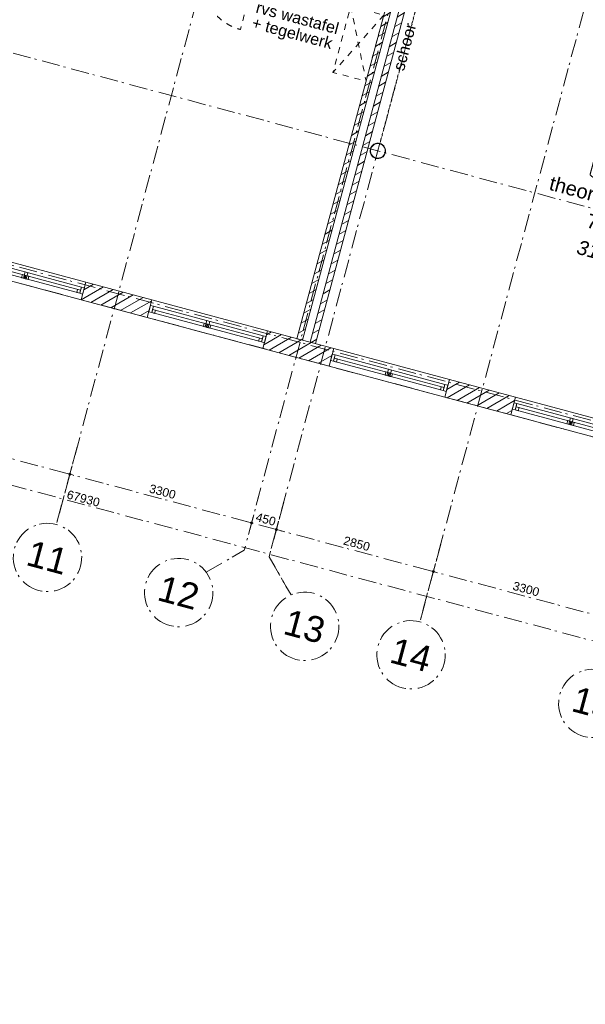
# Model space of a CAD drawing. Header units: millimetres. Extents: x -7616 to 74263, y -34032 to 21987.
# Tile 7 of 60: x 27696 to 37614, y -31533 to -14256. Entities that reach past the tile are written whole.
import ezdxf
from ezdxf.enums import TextEntityAlignment as Align

# ---------------------------------------------------------------- set-up
doc = ezdxf.new("R2010")
doc.units = ezdxf.units.MM
doc.header["$LTSCALE"] = 508
doc.header["$PDMODE"] = 1
doc.header["$PDSIZE"] = -2
for name, pattern in [('Dash Style-1', [0.41664, 0.20828, -0.20836]), ('Dash Style-5', [0.20828, 0.069425, -0.138855]), ('Dash Style-6', [1.04164, 0.625, -0.20828, 0.06943, -0.13893])]:
    doc.linetypes.add(name, pattern=pattern)
doc.layers.get('0').update_dxf_attribs({"lineweight": 0})
doc.layers.get('DEFPOINTS').update_dxf_attribs({"lineweight": 0})
for name, color, linetype, lineweight in [('(00) tekening-lijn draairichting', 7, 'Dash Style-1', 0), ('(00) tekening-merk kozijn', 40, 'Continuous', 0), ('(00) tekening-stramien-algemeen', 7, 'Dash Style-6', 0), ('(00) tekst-algemeen', 8, 'Continuous', 0), ('(00) tekst-ruimtenummer-algemeen', 8, 'Continuous', 0), ('(00) tekst-ruimtenummer-gradering', 8, 'Continuous', 0), ('(21) buitenwanden-bestaand', 7, 'Continuous', 0), ('(28) hoofddraagconstructie-bovenliggend', 1, 'Dash Style-5', 0), ('(28) hoofddraagconstructie-H staalprofielen', 33, 'Continuous', 0), ('(8_) losse inventaris-(82) interieur', 1, 'Dash Style-1', 0), ('None', 7, 'Continuous', 0)]:
    doc.layers.add(name, color=color, linetype=linetype, lineweight=lineweight)
doc.styles.add('Arial', font='Arial')
doc.styles.add('Arial Italic (italic)', font='Arial Italic')
doc.styles.add('Helvetica', font='Helvetica')
doc.dimstyles.new('KE __', dxfattribs={"dimtxt": 151.308594, "dimasz": 50.074463, "dimexe": 125, "dimexo": 500, "dimgap": 25, "dimtad": 1, "dimdec": 1, "dimtxsty": 'Helvetica', "dimblk": 'DOT', "dimblk1": 'DOT', "dimblk2": 'DOT', "dimcen": 0, "dimdle": 100, "dimazin": 0, "dimtfac": 0.8, "dimtdec": 1, "dimtix": 1, "dimtmove": 0, "dimatfit": 0, "dimldrblk": 'DOT', "dimfxl": 150, "dimfxlon": 1, "dimfrac": 2, "dimtolj": 1, "dimarcsym": 0})
pattern_1 = [(45, (0, 0), (-89.80256, 89.80256), [])]

# ---------------------------------------------------------------- blocks, each defined once
blk = doc.blocks.new('Group-11-1')
at = {"layer": '(8_) losse inventaris-(82) interieur', "color": 17, "lineweight": 0, "transparency": 33554687}
for p, q in [((36858, 6197), (36258, 4997)), ((36258, 6197), (36858, 4997))]:
    blk.add_line(p, q, dxfattribs=at)
at = {"layer": '(8_) losse inventaris-(82) interieur', "color": 17, "lineweight": 0, "transparency": 33554687, "flags": 128}
blk.add_lwpolyline([(36258, 6197), (36858, 6197), (36858, 4997), (36258, 4997)], close=True, dxfattribs=at)
blk = doc.blocks.new('00-merk kozijn')
at = {"layer": '(00) tekening-merk kozijn', "color": 2, "lineweight": 0, "transparency": 33554687, "flags": 128}
blk.add_lwpolyline([(233, 50, 0.105357), (349, 75), (350, 75), (350, 225), (349, 225, 0.105357), (233, 250), (-233, 250, 0.105357), (-349, 225), (-350, 225), (-350, 75), (-349, 75, 0.105357), (-233, 50)], format="xyb", close=True, dxfattribs=at)
at = {"layer": 'None', "color": 7, "linetype": 'Continuous', "lineweight": 0, "transparency": 33554687}
blk.add_point((0, 0), dxfattribs=at)
at = {"layer": '(00) tekening-merk kozijn', "color": 2, "transparency": 33554687, "style": 'Arial'}
blk.add_attdef('MERK', text='', height=101, dxfattribs=at).set_placement((0, 150), align=Align.MIDDLE_CENTER)
blk = doc.blocks.new('bi-BESTAAND-01')
at = {"layer": '(00) tekening-lijn draairichting', "color": 17, "lineweight": 0, "transparency": 33554687, "flags": 128}
blk.add_lwpolyline([(67, -114), (67, -1014, 0.414214), (967, -114)], format="xyb", close=True, dxfattribs=at)
at = {"layer": 'None', "color": 17, "lineweight": 0, "transparency": 33554687, "flags": 128}
for points in [[(0, 0), (67, 0), (67, -114), (0, -114)], [(67, 0), (967, 0), (967, -114), (67, -114)], [(967, 0), (1034, 0), (1034, -114), (967, -114)]]:
    blk.add_lwpolyline(points, close=True, dxfattribs=at)
at = {"layer": '(00) tekening-merk kozijn', "color": 1, "transparency": 33554687}
ref = blk.add_blockref('00-merk kozijn', (517, -114), dxfattribs=dict(at, rotation=180))
ref.add_attrib('MERK', 'bestaand', dxfattribs={"color": 2, "transparency": 33554687, "height": 100.7, "style": 'Arial'}).set_placement((517, -264), align=Align.MIDDLE_CENTER)
blk = doc.blocks.new('(00)-1-ruimtenummer-200')
at = {"layer": '(00) tekst-ruimtenummer-algemeen', "color": 17, "lineweight": 0, "transparency": 33554687}
blk.add_open_spline([(433, 618), (491, 618), (592, 600), (650, 570), (650, 420), (650, 271), (592, 241), (491, 223), (0, 223), (-491, 223), (-592, 241), (-650, 271), (-650, 420), (-650, 570), (-592, 600), (-491, 618), (-15, 618), (433, 618)], degree=2, knots=[0, 0, 0, 0.013296, 0.026591, 0.039887, 0.251662, 0.264958, 0.278253, 0.291549, 0.503324, 0.51662, 0.529915, 0.543211, 0.754986, 0.768281, 0.781577, 0.794873, 1, 1, 1], dxfattribs=at)
at = {"layer": 'None', "color": 7, "linetype": 'Continuous', "lineweight": 0}
blk.add_point((0, 0), dxfattribs=at)
at = {"layer": '(00) tekst-ruimtenummer-algemeen', "color": 17, "transparency": 33554687, "style": 'Arial'}
for tag, p in [('nummer', (0, 223)), ('naam', (0, -243)), ('oppervlak', (0, -710))]:
    blk.add_attdef(tag, text='', height=252, dxfattribs=at).set_placement(p, align=Align.BOTTOM_CENTER)
at = {"layer": '(00) tekst-ruimtenummer-gradering', "color": 17, "transparency": 33554687, "style": 'Arial Italic (italic)'}
blk.add_attdef('personen', text='', height=252, dxfattribs=at).set_placement((0, -875), align=Align.TOP_CENTER)
at = {"layer": 'None', "color": 0, "flags": 1}
blk.add_attdef('klasse', (-1353, -1668), '', height=252, dxfattribs=at)
blk = doc.blocks.new('merk a1 plt')
at = {"layer": 'None', "color": 17, "lineweight": 0, "transparency": 33554687, "flags": 128}
for points in [[(0, 320), (2100, 320), (2100, 0), (0, 0)], [(53, 217), (53, 103), (0, 103), (0, 217)], [(53, 217), (2047, 217), (2047, 103), (53, 103)], [(53, 217), (2047, 217), (2047, 160), (53, 160)], [(1076, 217), (1076, 103), (1023, 103), (1023, 217)], [(2100, 217), (2100, 103), (2047, 103), (2047, 217)], [(106, 160), (106, 103), (53, 103), (53, 160)], [(1044, 160), (1044, 103), (991, 103), (991, 160)], [(1109, 160), (1109, 103), (1056, 103), (1056, 160)], [(2047, 160), (2047, 103), (1994, 103), (1994, 160)]]:
    blk.add_lwpolyline(points, close=True, dxfattribs=at)
blk = doc.blocks.new('kolom rond')
at = {"layer": '(28) hoofddraagconstructie-H staalprofielen', "color": 1, "lineweight": 0, "transparency": 33554687, "flags": 128}
for points in [[(-137, 0, -0.414214), (0, 136, -0.414214), (136, 0, -0.414214), (0, -137, -0.414214)], [(-129, 0, -0.414214), (0, 128, -0.414214), (128, 0, -0.414214), (0, -129, -0.414214)]]:
    blk.add_lwpolyline(points, format="xyb", close=True, dxfattribs=at)
blk.add_lwpolyline([(128, 0), (128, -13), (126, -25), (123, -37), (119, -49), (113, -61), (107, -71), (99, -82), (91, -91), (82, -99), (71, -107), (61, -113), (49, -119), (37, -123), (25, -126), (13, -128), (0, -129), (-13, -128), (-25, -126), (-37, -123), (-49, -119), (-61, -113), (-71, -107), (-82, -99), (-91, -91), (-99, -82), (-107, -71), (-113, -61), (-119, -49), (-123, -37), (-126, -25), (-128, -13), (-129, 0), (-128, 13), (-126, 25), (-123, 37), (-119, 49), (-113, 61), (-107, 71), (-99, 82), (-91, 91), (-82, 99), (-71, 107), (-61, 113), (-49, 119), (-37, 123), (-25, 126), (-13, 128), (0, 128), (13, 128), (25, 126), (37, 123), (49, 119), (61, 113), (71, 107), (82, 99), (91, 91), (99, 82), (107, 71), (113, 61), (119, 49), (123, 37), (126, 25), (128, 13)], close=True, dxfattribs=at)
blk = doc.blocks.new('blok B 02 (2D)')
at = {"layer": '(21) buitenwanden-bestaand', "linetype": 'Continuous', "lineweight": 0, "transparency": 33554687}
h = blk.add_hatch(dxfattribs=at)
h.set_pattern_fill('Brick', style=0, pattern_type=2)
h.set_pattern_definition(pattern_1)
h.paths.add_polyline_path([(36857.65, 6322.35), (36859.13, 6322.35), (36859.13, 6197.35), (36857.65, 6197.35), (36857.65, 320.01), (36957.64, 320.01), (36957.64, 8397.09), (36857.65, 8397.09)])
h = blk.add_hatch(dxfattribs=at)
h.set_pattern_fill('Brick', style=0, pattern_type=2)
h.set_pattern_definition(pattern_1)
h.paths.add_polyline_path([(37194.64, 8397.09), (37094.65, 8397.09), (37094.65, 320.01), (37194.64, 320.01)])
h = blk.add_hatch(dxfattribs=at)
h.set_pattern_fill('Brick', style=0, pattern_type=2)
h.set_pattern_definition(pattern_1)
h.paths.add_polyline_path([(33024.64, 320), (34224.64, 320), (34224.64, 0), (33024.64, 0)])
h = blk.add_hatch(dxfattribs=at)
h.set_pattern_fill('Brick', style=0, pattern_type=2)
h.set_pattern_definition(pattern_1)
h.paths.add_polyline_path([(36324.64, 320), (37524.64, 320), (37524.64, 0), (36324.64, 0)])
h = blk.add_hatch(dxfattribs=at)
h.set_pattern_fill('Brick', style=0, pattern_type=2)
h.set_pattern_definition(pattern_1)
h.paths.add_polyline_path([(39624.64, 320), (40824.64, 320), (40824.64, 0), (39624.64, 0)])
at = {"layer": '(21) buitenwanden-bestaand', "color": 1, "lineweight": 0, "transparency": 33554687, "flags": 128}
for points in [[(36857.65, 6322.35), (36859.13, 6322.35), (36859.13, 6197.35), (36857.65, 6197.35), (36857.65, 320.01), (36957.64, 320.01), (36957.64, 8397.09), (36857.65, 8397.09)], [(37194.64, 8397.09), (37094.65, 8397.09), (37094.65, 320.01), (37194.64, 320.01)], [(33024.64, 320), (34224.64, 320), (34224.64, 0), (33024.64, 0)], [(36324.64, 320), (37524.64, 320), (37524.64, 0), (36324.64, 0)], [(39624.64, 320), (40824.64, 320), (40824.64, 0), (39624.64, 0)]]:
    blk.add_lwpolyline(points, close=True, dxfattribs=at)
at = {"layer": '(28) hoofddraagconstructie-bovenliggend', "color": 2, "lineweight": 0, "transparency": 33554687, "flags": 128}
blk.add_lwpolyline([(37372.51, 7333.56), (37377.51, 7333.56), (37377.51, 4006.5), (37372.51, 4006.5)], close=True, dxfattribs=at)
at = {"layer": '(8_) losse inventaris-(82) interieur', "color": 17, "transparency": 33554687}
blk.add_blockref('Group-11-1', (0, 0), dxfattribs=at)
at = {"layer": 'None', "color": 17, "transparency": 33554687, "xscale": -1}
blk.add_blockref('bi-BESTAAND-01', (34560.87, 6316.97), dxfattribs=at)
at = {"layer": 'None', "color": 17, "transparency": 33554687}
blk.add_blockref('(00)-1-ruimtenummer-200', (41726.91, 4154.9), dxfattribs=at).add_auto_attribs({'nummer': 'B.2.5', 'naam': 'theorie lokaal 16', 'oppervlak': '76 m2', 'personen': '31pers'})
for name, p in [('kolom rond', (37375.01, 3870)), ('merk a1 plt', (30924.64, 0)), ('merk a1 plt', (34224.64, 0)), ('merk a1 plt', (37525.01, -0.02)), ('merk a1 plt', (40825.01, -0.02))]:
    blk.add_blockref(name, p, dxfattribs=at)
at = {"layer": '(00) tekst-algemeen', "color": 17, "transparency": 33554687, "insert": (37253.37, 5754.71), "char_height": 201.745, "attachment_point": 2, "rotation": 90, "line_spacing_factor": 0.834288, "style": 'Helvetica'}
blk.add_mtext('schoor', dxfattribs=at)
at = {"layer": '(8_) losse inventaris-(82) interieur', "color": 17, "transparency": 33554687, "insert": (34665.03, 5861.18), "char_height": 201.7448, "attachment_point": 1, "line_spacing_factor": 0.834288, "style": 'Helvetica'}
blk.add_mtext('rvs wastafel\\P+ tegelwerk', dxfattribs=at)
blk = doc.blocks.new('Group-91-1')
at = {"layer": '(00) tekening-stramien-algemeen', "color": 2, "lineweight": 0, "transparency": 33554687}
for p, q in [((71014, -7200), (-1885, -7200)), ((71038, -10800), (-1886, -10800)), ((71038, -11070), (-1886, -11070))]:
    blk.add_line(p, q, dxfattribs=at)
blk = doc.blocks.new('_Dot')
at = {"color": 0, "linetype": 'ByBlock', "lineweight": -2}
blk.add_line((-0.5, 0), (-1, 0), dxfattribs=at)
at = {"color": 0, "linetype": 'ByBlock', "const_width": 0.5}
blk.add_lwpolyline([(-0.25, 0, 1), (0.25, 0, 1)], format="xyb", close=True, dxfattribs=at)
blk = doc.blocks.new('*D189')
at = {"layer": '(00) tekening-stramien-algemeen', "color": 0, "lineweight": -2, "transparency": 33554687}
for p, q in [((39955, -350), (39955, -625)), ((43205, -500), (40005, -500)), ((43255, -350), (43255, -625))]:
    blk.add_line(p, q, dxfattribs=at)
at = {"layer": 'DEFPOINTS', "color": 0, "transparency": 33554687}
for p in [(39955, 2779), (43255, 2779), (39955, -500)]:
    blk.add_point(p, dxfattribs=at)
at = {"layer": '(00) tekening-stramien-algemeen', "color": 0, "lineweight": -2, "xscale": 50.07446289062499, "yscale": 50.07446289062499, "zscale": 50.07446289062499, "rotation": 180}
blk.add_blockref('_Dot', (39955, -500), dxfattribs=at)
at = {"layer": '(00) tekening-stramien-algemeen', "color": 0, "lineweight": -2, "xscale": 50.07446289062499, "yscale": 50.07446289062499, "zscale": 50.07446289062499}
blk.add_blockref('_Dot', (43255, -500), dxfattribs=at)
at = {"layer": '(00) tekening-stramien-algemeen', "color": 0, "lineweight": 0, "transparency": 33554687, "insert": (41605, -374), "char_height": 151.3, "attachment_point": 5, "style": 'Helvetica'}
blk.add_mtext('\\A1;3300', dxfattribs=at)
blk = doc.blocks.new('*D190')
at = {"layer": '(00) tekening-stramien-algemeen', "color": 0, "lineweight": -2, "transparency": 33554687}
for p, q in [((37105, -350), (37105, -625)), ((39905, -500), (37155, -500)), ((39955, -350), (39955, -625))]:
    blk.add_line(p, q, dxfattribs=at)
at = {"layer": 'DEFPOINTS', "color": 0, "transparency": 33554687}
for p in [(37105, 2779), (39955, 2779), (37105, -500)]:
    blk.add_point(p, dxfattribs=at)
at = {"layer": '(00) tekening-stramien-algemeen', "color": 0, "lineweight": -2, "xscale": 50.07446289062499, "yscale": 50.07446289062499, "zscale": 50.07446289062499, "rotation": 180}
blk.add_blockref('_Dot', (37105, -500), dxfattribs=at)
at = {"layer": '(00) tekening-stramien-algemeen', "color": 0, "lineweight": -2, "xscale": 50.07446289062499, "yscale": 50.07446289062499, "zscale": 50.07446289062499}
blk.add_blockref('_Dot', (39955, -500), dxfattribs=at)
at = {"layer": '(00) tekening-stramien-algemeen', "color": 0, "lineweight": 0, "transparency": 33554687, "insert": (38530, -374), "char_height": 151.3, "attachment_point": 5, "style": 'Helvetica'}
blk.add_mtext('\\A1;2850', dxfattribs=at)
blk = doc.blocks.new('*D191')
at = {"layer": '(00) tekening-stramien-algemeen', "color": 0, "lineweight": -2, "transparency": 33554687}
for p, q in [((36605, -500), (36555, -500)), ((36655, -350), (36655, -625)), ((37105, -500), (36655, -500)), ((37105, -350), (37105, -625)), ((37155, -500), (37205, -500))]:
    blk.add_line(p, q, dxfattribs=at)
at = {"layer": 'DEFPOINTS', "color": 0, "transparency": 33554687}
for p in [(36655, 2779), (37105, 2779), (36655, -500)]:
    blk.add_point(p, dxfattribs=at)
at = {"layer": '(00) tekening-stramien-algemeen', "color": 0, "lineweight": -2, "xscale": 50.07446289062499, "yscale": 50.07446289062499, "zscale": 50.07446289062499}
blk.add_blockref('_Dot', (36655, -500), dxfattribs=at)
at = {"layer": '(00) tekening-stramien-algemeen', "color": 0, "lineweight": -2, "xscale": 50.07446289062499, "yscale": 50.07446289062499, "zscale": 50.07446289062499, "rotation": 180}
blk.add_blockref('_Dot', (37105, -500), dxfattribs=at)
at = {"layer": '(00) tekening-stramien-algemeen', "color": 0, "lineweight": 0, "transparency": 33554687, "insert": (36880, -374), "char_height": 151.3, "attachment_point": 5, "style": 'Helvetica'}
blk.add_mtext('\\A1;450', dxfattribs=at)
blk = doc.blocks.new('*D192')
at = {"layer": '(00) tekening-stramien-algemeen', "color": 0, "lineweight": -2, "transparency": 33554687}
for p, q in [((33355, -350), (33355, -625)), ((36605, -500), (33405, -500)), ((36655, -350), (36655, -625))]:
    blk.add_line(p, q, dxfattribs=at)
at = {"layer": 'DEFPOINTS', "color": 0, "transparency": 33554687}
for p in [(33355, 2779), (36655, 2779), (33355, -500)]:
    blk.add_point(p, dxfattribs=at)
at = {"layer": '(00) tekening-stramien-algemeen', "color": 0, "lineweight": -2, "xscale": 50.07446289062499, "yscale": 50.07446289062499, "zscale": 50.07446289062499, "rotation": 180}
blk.add_blockref('_Dot', (33355, -500), dxfattribs=at)
at = {"layer": '(00) tekening-stramien-algemeen', "color": 0, "lineweight": -2, "xscale": 50.07446289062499, "yscale": 50.07446289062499, "zscale": 50.07446289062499}
blk.add_blockref('_Dot', (36655, -500), dxfattribs=at)
at = {"layer": '(00) tekening-stramien-algemeen', "color": 0, "lineweight": 0, "transparency": 33554687, "insert": (35005, -374), "char_height": 151.3, "attachment_point": 5, "style": 'Helvetica'}
blk.add_mtext('\\A1;3300', dxfattribs=at)
blk = doc.blocks.new('*D193')
at = {"layer": '(00) tekening-stramien-algemeen', "color": 0, "lineweight": -2, "transparency": 33554687}
for p, q in [((30055, -350), (30055, -625)), ((33305, -500), (30105, -500)), ((33355, -350), (33355, -625))]:
    blk.add_line(p, q, dxfattribs=at)
at = {"layer": 'DEFPOINTS', "color": 0, "transparency": 33554687}
for p in [(30055, 2779), (33355, 2779), (30055, -500)]:
    blk.add_point(p, dxfattribs=at)
at = {"layer": '(00) tekening-stramien-algemeen', "color": 0, "lineweight": -2, "xscale": 50.07446289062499, "yscale": 50.07446289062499, "zscale": 50.07446289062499, "rotation": 180}
blk.add_blockref('_Dot', (30055, -500), dxfattribs=at)
at = {"layer": '(00) tekening-stramien-algemeen', "color": 0, "lineweight": -2, "xscale": 50.07446289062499, "yscale": 50.07446289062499, "zscale": 50.07446289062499}
blk.add_blockref('_Dot', (33355, -500), dxfattribs=at)
at = {"layer": '(00) tekening-stramien-algemeen', "color": 0, "lineweight": 0, "transparency": 33554687, "insert": (31705, -374), "char_height": 151.3, "attachment_point": 5, "style": 'Helvetica'}
blk.add_mtext('\\A1;3300', dxfattribs=at)
blk = doc.blocks.new('00-stramienbol')
at = {"layer": '(00) tekening-stramien-algemeen', "color": 2, "lineweight": 0, "transparency": 33554687, "flags": 128}
blk.add_lwpolyline([(0, 600), (59, 597), (117, 588), (174, 574), (230, 554), (283, 529), (333, 499), (381, 464), (424, 424), (464, 381), (499, 333), (529, 283), (554, 230), (574, 174), (588, 117), (597, 59), (600, 0), (597, -59), (588, -117), (574, -174), (554, -230), (529, -283), (499, -333), (464, -381), (424, -424), (381, -464), (333, -499), (283, -529), (230, -554), (174, -574), (117, -588), (59, -597), (0, -600), (-59, -597), (-117, -588), (-174, -574), (-230, -554), (-283, -529), (-333, -499), (-381, -464), (-424, -424), (-464, -381), (-499, -333), (-529, -283), (-554, -230), (-574, -174), (-588, -117), (-597, -59), (-600, 0), (-597, 59), (-588, 117), (-574, 174), (-554, 230), (-529, 283), (-499, 333), (-464, 381), (-424, 424), (-381, 464), (-333, 499), (-283, 529), (-230, 554), (-174, 574), (-117, 588), (-59, 597)], close=True, dxfattribs=at)
at = {"layer": '(00) tekening-stramien-algemeen', "color": 7, "linetype": 'Continuous', "lineweight": 0, "transparency": 33554687}
for p in [(0, 600), (-600, 0), (0, 0), (600, 0), (0, -600)]:
    blk.add_point(p, dxfattribs=at)
at = {"layer": '(00) tekening-stramien-algemeen', "color": 2, "transparency": 33554687, "style": 'Arial'}
blk.add_attdef('hoofdveld', text='', height=453, dxfattribs=at).set_placement((0, 0), align=Align.MIDDLE_CENTER)
at = {"layer": 'None', "color": 0, "flags": 1}
for tag, p in [('subveld_1', (-600, -1416)), ('subveld_2', (-600, -2231))]:
    blk.add_attdef(tag, p, '', height=453, dxfattribs=at)
blk = doc.blocks.new('*D205')
at = {"layer": '(00) tekening-stramien-algemeen', "color": 0, "lineweight": -2, "transparency": 33554687}
for p, q in [((67660, -14379), (67660, -14654)), ((-270, -14579), (-270, -14654)), ((67610, -14529), (-220, -14529))]:
    blk.add_line(p, q, dxfattribs=at)
at = {"layer": 'DEFPOINTS', "color": 0, "transparency": 33554687}
for p in [(67660, -11070), (-270, -14079), (-270, -14529)]:
    blk.add_point(p, dxfattribs=at)
at = {"layer": '(00) tekening-stramien-algemeen', "color": 0, "lineweight": -2, "xscale": 50.07446289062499, "yscale": 50.07446289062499, "zscale": 50.07446289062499, "rotation": 180}
blk.add_blockref('_Dot', (-270, -14529), dxfattribs=at)
at = {"layer": '(00) tekening-stramien-algemeen', "color": 0, "lineweight": -2, "xscale": 50.07446289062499, "yscale": 50.07446289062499, "zscale": 50.07446289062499}
blk.add_blockref('_Dot', (67660, -14529), dxfattribs=at)
at = {"layer": '(00) tekening-stramien-algemeen', "color": 0, "lineweight": 0, "transparency": 33554687, "insert": (33695, -14428), "char_height": 151.3, "attachment_point": 5, "style": 'Helvetica'}
blk.add_mtext('\\A1;67930', dxfattribs=at)
blk = doc.blocks.new('stramien langs gevel blok B')
at = {"layer": '(00) tekening-stramien-algemeen', "color": 2, "lineweight": 0, "transparency": 33554687}
for p, q in [((33355, 0), (33355, -1411.1)), ((39955, 0), (39955, -1411.1))]:
    blk.add_line(p, q, dxfattribs=at)
at = {"layer": '(00) tekening-stramien-algemeen', "color": 2, "lineweight": 0, "transparency": 33554687, "flags": 128}
for points in [[(36108.4, -1540.4), (36655, -993.8), (36655, 0)], [(37105, 0), (37105, -994.2), (37651.4, -1540.7)]]:
    blk.add_lwpolyline(points, dxfattribs=at)
at = {"layer": '(00) tekening-stramien-algemeen', "color": 2}
ref = blk.add_blockref('00-stramienbol', (33355, -2011.1), dxfattribs=dict(at, rotation=180))
ref.add_attrib('hoofdveld', '11', dxfattribs={"color": 2, "transparency": 33554687, "height": 453.1, "style": 'Arial'}).set_placement((33355, -2011.1), align=Align.MIDDLE_CENTER)
ref = blk.add_blockref('00-stramienbol', (35736.4, -2011.1), dxfattribs=dict(at, rotation=180))
ref.add_attrib('hoofdveld', '12', dxfattribs={"color": 2, "transparency": 33554687, "height": 453.1, "style": 'Arial'}).set_placement((35736.4, -2011.1), align=Align.MIDDLE_CENTER)
ref = blk.add_blockref('00-stramienbol', (38023.5, -2011.4), dxfattribs=dict(at, rotation=180))
ref.add_attrib('hoofdveld', '13', dxfattribs={"color": 2, "transparency": 33554687, "height": 453.1, "style": 'Arial'}).set_placement((38023.5, -2011.4), align=Align.MIDDLE_CENTER)
ref = blk.add_blockref('00-stramienbol', (39955, -2011.1), dxfattribs=dict(at, rotation=180))
ref.add_attrib('hoofdveld', '14', dxfattribs={"color": 2, "transparency": 33554687, "height": 453.1, "style": 'Arial'}).set_placement((39955, -2011.1), align=Align.MIDDLE_CENTER)
ref = blk.add_blockref('00-stramienbol', (43255, -2011.1), dxfattribs=dict(at, rotation=180))
ref.add_attrib('hoofdveld', '15', dxfattribs={"color": 2, "transparency": 33554687, "height": 453.1, "style": 'Arial'}).set_placement((43255, -2011.1), align=Align.MIDDLE_CENTER)
at = {"layer": '(00) tekening-stramien-algemeen', "color": 2, "lineweight": 0, "transparency": 33554687}
for base, p1, p2, picture, middle in [((30055, -500), (33355, 2778.8), (30055, 2778.8), '*D193', (31705, -374.3)), ((33355, -500), (36655, 2778.8), (33355, 2778.8), '*D192', (35005, -374.3)), ((36655, -500), (37105, 2778.8), (36655, 2778.8), '*D191', (36880, -374.3)), ((37105, -500), (39955, 2778.8), (37105, 2778.8), '*D190', (38530, -374.3)), ((39955, -500), (43255, 2778.8), (39955, 2778.8), '*D189', (41605, -374.3))]:
    dim = blk.add_linear_dim(base=base, p1=p1, p2=p2, dimstyle='KE __', override={"dimgap": 50, "dimdec": 0, "dimpost": '<>', "dimtxsty": 'Helvetica', "dimtmove": 2}, dxfattribs=at)
    dim.commit()
    dim.dimension.update_dxf_attribs({"geometry": picture, "text_midpoint": middle})
blk = doc.blocks.new('Stramien blok B')
at = {"layer": '(00) tekening-stramien-algemeen', "color": 2, "lineweight": 0, "transparency": 33554687}
for p, q in [((33355, 1407.7), (33355, -14990)), ((39955, 1407.7), (39955, -14990))]:
    blk.add_line(p, q, dxfattribs=at)
at = {"layer": '(00) tekening-stramien-algemeen', "color": 2, "lineweight": 0, "transparency": 33554687, "flags": 128}
for points in [[(36108.4, -15119.3), (36655, -14572.6), (36655, 1407.7)], [(37105, 1406.1), (37105, -14573.1), (37651.4, -15119.5)]]:
    blk.add_lwpolyline(points, dxfattribs=at)
at = {"layer": 'None', "color": 17, "transparency": 33554687}
for name, p in [('Group-91-1', (0, 0)), ('stramien langs gevel blok B', (0, -13578.9))]:
    blk.add_blockref(name, p, dxfattribs=at)
at = {"layer": '(00) tekening-stramien-algemeen', "color": 2, "lineweight": 0, "transparency": 33554687}
dim = blk.add_linear_dim(base=(-270, -14528.9), p1=(67660, -11070), p2=(-270, -14078.9), dimstyle='KE __', override={"dimgap": 25, "dimdec": 0, "dimpost": '<>', "dimtxsty": 'Helvetica', "dimtmove": 2}, dxfattribs=at)
dim.commit()
dim.dimension.update_dxf_attribs({"geometry": '*D205', "text_midpoint": (33695, -14428.2)})

msp = doc.modelspace()

# ---------------------------------------------------------------- block references
at = {"layer": 'None', "color": 17, "transparency": 33554687}
for name, p, rotation in [('Stramien blok B', (0, 0), 344.9999645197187), ('blok B 02 (2D)', (-3126, -10623), 344.9999999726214)]:
    msp.add_blockref(name, p, dxfattribs=dict(at, rotation=rotation))

doc.saveas('drawing.dxf')
